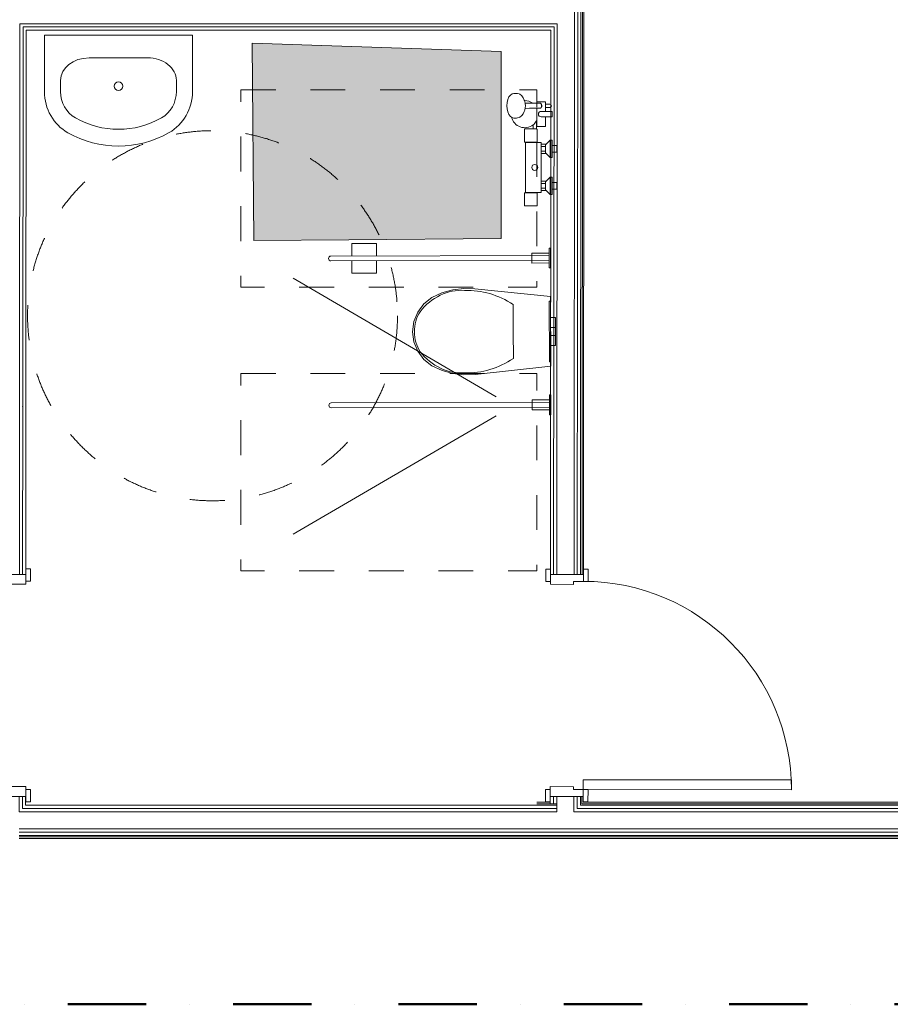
# Model space of a CAD drawing. Header units: millimetres. Extents: x -30280 to 19093, y -17757 to 4746.
# Tile 13 of 33: x -3841 to -311, y -17757 to -13766. Entities that reach past the tile are written whole.
import ezdxf

# ---------------------------------------------------------------- set-up
doc = ezdxf.new("R2010")
doc.units = ezdxf.units.MM
doc.header["$MEASUREMENT"] = 0
for name, pattern in [('Punto & Rayas', [670.277762, 317.5, -176.388889, 0, -176.388874]), ('Rayas Pequeñas', [282.222222, 141.111111, -141.111111]), ('Rayas_2', [282.222222, 141.111111, -141.111111])]:
    doc.linetypes.add(name, pattern=pattern)
for name, color, linetype, lineweight, true_color in [('01_2D_Ambit_Pluma_Nº__242', 7, 'Continuous', 50, 0xfb0013), ('Nuevo_08_E_Envans secs_Pluma_Nº__78', 7, 'Continuous', 5, 0x00bb5e), ('Nuevo_Puertas Archicad_Pluma_Nº__3', 7, 'Continuous', 5, 0xa4a4a4)]:
    doc.layers.add(name, color=color, linetype=linetype, lineweight=lineweight, true_color=true_color)
for name, color, linetype, lineweight in [('Nuevo_01 2D_Mobiliari_Pluma_Nº__101', 252, 'Continuous', 5), ('Nuevo_01 Sanitaris_Pluma_Nº__1', 7, 'Continuous', 5), ('Nuevo_01 Sanitaris_Pluma_Nº__75', 7, 'Continuous', 5), ('Nuevo_01_2D Trames_Pluma_Nº__1', 7, 'Continuous', 5), ('Nuevo_01_2D Trames_Pluma_Nº__19', 255, 'Continuous', 9), ('Nuevo_08_E_Envans secs_Pluma_Nº__25', 5, 'Continuous', 5), ('Nuevo_Puertas Archicad_Pluma_Nº__1', 7, 'Continuous', 5)]:
    doc.layers.add(name, color=color, linetype=linetype, lineweight=lineweight)
for name, color, linetype in [('Nuevo_01 Sanitaris', 7, 'Continuous'), ('Nuevo_08_E_Envans secs', 7, 'Continuous'), ('Nuevo_Puertas Archicad', 7, 'Continuous')]:
    doc.layers.add(name, color=color, linetype=linetype)
doc.linetypes.add('Sketch', pattern='A,0,[1,A.11 Planta 1. Tipologia envans1.Shx,S=15.873016,R=0,X=0,Y=4.996e-16],-2000,0', length=2000)

# ---------------------------------------------------------------- blocks, each defined once
blk = doc.blocks.new('Puerta 27_6')
at = {"layer": 'Nuevo_Puertas Archicad_Pluma_Nº__1', "color": 7, "linetype": 'Continuous', "lineweight": 5}
for p, q in [((382, 0), (382, 844)), ((382, 844), (422, 844)), ((422, 844), (422, 0)), ((-472, 0), (-472, 19)), ((-472, 19), (-422, 19)), ((-422, 0), (-472, 0)), ((-450, 0), (-472, 0)), ((-450, 0), (-472, 0)), ((-422, 0), (-450, 0)), ((-450, 0), (-450, -134)), ((-450, 0), (-450, -6)), ((-450, 0), (-450, -6)), ((-422, 19), (-422, 0)), ((-422, -40), (-422, 0)), ((422, 0), (382, 0)), ((422, 19), (472, 19)), ((422, 0), (422, 19)), ((472, 0), (422, 0)), ((450, 0), (422, 0)), ((422, 0), (422, -40)), ((450, -134), (450, 0)), ((450, 0), (450, -6)), ((450, 0), (450, -6)), ((450, 0), (472, 0)), ((450, 0), (472, 0)), ((472, 19), (472, 0)), ((-450, -6), (-450, -12)), ((-450, -6), (-450, -12)), ((-450, -12), (-450, -25)), ((-450, -12), (-450, -25)), ((-450, -25), (-450, -38)), ((-450, -25), (-450, -38)), ((-450, -38), (-450, -108)), ((-450, -38), (-450, -108)), ((450, -6), (450, -12)), ((450, -6), (450, -12)), ((450, -12), (450, -25)), ((450, -12), (450, -25)), ((450, -25), (450, -38)), ((450, -25), (450, -38)), ((450, -38), (450, -108)), ((450, -38), (450, -108)), ((-410, -40), (-422, -40)), ((-410, -134), (-410, -40)), ((422, -40), (410, -40)), ((410, -40), (410, -134)), ((-450, -108), (-450, -121)), ((-450, -108), (-450, -121)), ((450, -108), (450, -121)), ((450, -108), (450, -121)), ((-472, -153), (-472, -134)), ((-472, -134), (-422, -134)), ((-450, -134), (-472, -134)), ((-450, -134), (-472, -134)), ((-422, -153), (-472, -153)), ((-450, -121), (-450, -134)), ((-450, -121), (-450, -134)), ((-450, -134), (-410, -134)), ((-422, -134), (-422, -153)), ((410, -134), (450, -134)), ((422, -134), (472, -134)), ((422, -153), (422, -134)), ((472, -153), (422, -153)), ((450, -121), (450, -134)), ((450, -121), (450, -134)), ((450, -134), (472, -134)), ((450, -134), (472, -134)), ((472, -134), (472, -153))]:
    blk.add_line(p, q, dxfattribs=at)
at = {"layer": 'Nuevo_Puertas Archicad_Pluma_Nº__3', "color": 253, "linetype": 'Continuous', "lineweight": 5, "true_color": 0xa4a4a4}
blk.add_arc((422, 0), 844, 90, 180, dxfattribs=at)
blk = doc.blocks.new('Muro_61_1', base_point=(-1689.4, -17084))
at = {"layer": 'Nuevo_08_E_Envans secs_Pluma_Nº__78', "color": 112, "linetype": 'Continuous', "lineweight": 5, "true_color": 0x00bb5e}
for p, q in [((-1564.9, -13686.6), (-1577.9, -13686.6)), ((-1558.9, -13680.6), (-1564.9, -13680.6)), ((-1564.9, -13699.6), (-1564.9, -13686.6)), ((-1560.6, -16014.6), (-1558.9, -13686.6)), ((-1558.9, -13686.6), (-1558.9, -13680.6)), ((-1590.9, -13712.6), (-1660.9, -13712.6)), ((-1591, -13782.6), (-1590.9, -13712.6)), ((-1579.6, -16014.6), (-1577.9, -13712.6)), ((-1577.9, -13712.6), (-1577.9, -13699.6)), ((-1566.6, -16014.6), (-1564.9, -13699.6)), ((-1661, -13782.6), (-1674, -13782.6)), ((-1674, -13808.6), (-1674, -13795.6)), ((-1662.6, -16014.5), (-1661, -13795.6)), ((-1661, -13795.6), (-1661, -13782.6)), ((-1592.6, -16014.6), (-1591, -13782.6)), ((-1675.6, -16014.5), (-1674, -13808.6)), ((-1688.6, -16014.5), (-1688.6, -15992.5)), ((-1554.6, -16014.6), (-1554.6, -15992.6)), ((-1675.6, -16014.5), (-1688.6, -16014.5)), ((-1662.6, -16014.5), (-1675.6, -16014.5)), ((-1592.6, -16014.6), (-1662.6, -16014.5)), ((-1579.6, -16014.6), (-1592.6, -16014.6)), ((-1566.6, -16014.6), (-1579.6, -16014.6)), ((-1560.6, -16014.6), (-1566.6, -16014.6)), ((-1554.6, -16014.6), (-1560.6, -16014.6)), ((-1689.3, -16914.5), (-1689.3, -16936.5)), ((-1676.3, -16914.5), (-1689.3, -16914.5)), ((-1676.3, -16938), (-1676.3, -16914.5)), ((-1663.3, -16914.5), (-1676.3, -16914.5)), ((-1663.3, -16938), (-1663.3, -16914.5)), ((-1593.3, -16914.6), (-1663.3, -16914.5)), ((-1593.3, -16938), (-1593.3, -16914.6)), ((-1580.3, -16914.6), (-1593.3, -16914.6)), ((-1580.3, -16938), (-1580.3, -16914.6)), ((-1567.3, -16914.6), (-1580.3, -16914.6)), ((-1567.3, -16938), (-1567.3, -16914.6)), ((-1561.3, -16914.6), (-1567.3, -16914.6)), ((-1561.3, -16938), (-1561.3, -16914.6)), ((-1555.3, -16914.6), (-1561.3, -16914.6)), ((-1555.3, -16914.6), (-1555.3, -16936.6)), ((-1689.3, -16938), (-1689.3, -16944)), ((-1689.3, -16944), (-1676.3, -16944)), ((-1676.3, -16938), (-1676.3, -16944)), ((-1676.3, -16944), (-1663.3, -16944)), ((-1663.3, -16938), (-1663.3, -16944)), ((-1663.3, -16944), (-1663.3, -16950)), ((-1663.3, -16950), (-1663.3, -16963)), ((-1593.3, -16944), (-1593.3, -16938)), ((-1593.3, -16950), (-1593.3, -16944)), ((-1593.3, -16963), (-1593.3, -16950)), ((-1580.3, -16944), (-1580.3, -16938)), ((-1580.3, -16950), (-1580.3, -16944)), ((-1580.3, -16963), (-1580.3, -16950)), ((-1567.3, -16944), (-1567.3, -16938)), ((-1567.3, -16950), (-1567.3, -16944)), ((-1561.3, -16944), (-1561.3, -16938)), ((-1663.3, -16963), (-1663.3, -16976)), ((-1593.3, -16976), (-1593.3, -16963))]:
    blk.add_line(p, q, dxfattribs=at)
at = {"layer": 'Nuevo_08_E_Envans secs_Pluma_Nº__78', "color": 112, "linetype": 'Continuous', "lineweight": 5, "true_color": 0x00bb5e, "flags": 128}
for points in [[(-1552.9, -13674.6), (-1558.9, -13674.6)], [(-1554.6, -16014.6), (-1552.9, -13674.6)], [(-1687, -13808.6), (-1688.6, -16014.5)], [(-1689.3, -16914.5), (-1689.3, -16938)], [(-1555.3, -16938), (-1555.3, -16914.6)]]:
    blk.add_lwpolyline(points, dxfattribs=at)
at = {"layer": 'Nuevo_Puertas Archicad', "color": 253, "linetype": 'Continuous', "lineweight": 5, "true_color": 0xa4a4a6, "zscale": 1000, "rotation": 269.9576557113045}
blk.add_blockref('Puerta 27_6', (-1555, -16464.6), dxfattribs=at)
blk = doc.blocks.new('Muro_62_1', base_point=(-3815.2, -15319.9))
at = {"layer": 'Nuevo_08_E_Envans secs_Pluma_Nº__78', "color": 112, "linetype": 'Continuous', "lineweight": 5, "true_color": 0x00bb5e}
for p, q in [((-3828.2, -15332.8), (-3828.2, -15319.8)), ((-3828.2, -15333), (-3828.4, -15333))]:
    blk.add_line(p, q, dxfattribs=at)
at = {"layer": 'Nuevo_08_E_Envans secs_Pluma_Nº__78', "color": 112, "linetype": 'Continuous', "lineweight": 5, "true_color": 0x00bb5e, "flags": 128}
blk.add_lwpolyline([(-3815.2, -15319.9), (-3815.2, -15332.9)], dxfattribs=at)
at = {"layer": 'Nuevo_08_E_Envans secs_Pluma_Nº__78', "color": 112, "linetype": 'Continuous', "lineweight": 5, "true_color": 0x00bb5e}
blk.add_point((-3828.2, -15332.8), dxfattribs=at)
blk = doc.blocks.new('Puerta 27_8')
at = {"layer": 'Nuevo_Puertas Archicad_Pluma_Nº__1', "color": 7, "linetype": 'Continuous', "lineweight": 5}
for p, q in [((382, 0), (382, 844)), ((382, 844), (422, 844)), ((422, 844), (422, 0)), ((-472, 0), (-472, 19)), ((-472, 19), (-422, 19)), ((-422, 0), (-472, 0)), ((-450, 0), (-472, 0)), ((-450, 0), (-472, 0)), ((-422, 0), (-450, 0)), ((-450, 0), (-450, -134)), ((-450, 0), (-450, -6)), ((-450, 0), (-450, -6)), ((-422, 19), (-422, 0)), ((-422, -40), (-422, 0)), ((422, 0), (382, 0)), ((422, 19), (472, 19)), ((422, 0), (422, 19)), ((472, 0), (422, 0)), ((450, 0), (422, 0)), ((422, 0), (422, -40)), ((450, -134), (450, 0)), ((450, 0), (450, -6)), ((450, 0), (450, -6)), ((450, 0), (472, 0)), ((450, 0), (472, 0)), ((472, 19), (472, 0)), ((-450, -6), (-450, -12)), ((-450, -6), (-450, -12)), ((-450, -12), (-450, -25)), ((-450, -12), (-450, -25)), ((-450, -25), (-450, -38)), ((-450, -25), (-450, -38)), ((-450, -38), (-450, -108)), ((-450, -38), (-450, -108)), ((450, -6), (450, -12)), ((450, -6), (450, -12)), ((450, -12), (450, -25)), ((450, -12), (450, -25)), ((450, -25), (450, -38)), ((450, -25), (450, -38)), ((450, -38), (450, -108)), ((450, -38), (450, -108)), ((-410, -40), (-422, -40)), ((-410, -134), (-410, -40)), ((422, -40), (410, -40)), ((410, -40), (410, -134)), ((-450, -108), (-450, -121)), ((-450, -108), (-450, -121)), ((450, -108), (450, -121)), ((450, -108), (450, -121)), ((-472, -153), (-472, -134)), ((-472, -134), (-422, -134)), ((-450, -134), (-472, -134)), ((-450, -134), (-472, -134)), ((-422, -153), (-472, -153)), ((-450, -121), (-450, -134)), ((-450, -121), (-450, -134)), ((-450, -134), (-410, -134)), ((-422, -134), (-422, -153)), ((410, -134), (450, -134)), ((422, -134), (472, -134)), ((422, -153), (422, -134)), ((472, -153), (422, -153)), ((450, -121), (450, -134)), ((450, -121), (450, -134)), ((450, -134), (472, -134)), ((450, -134), (472, -134)), ((472, -134), (472, -153))]:
    blk.add_line(p, q, dxfattribs=at)
at = {"layer": 'Nuevo_Puertas Archicad_Pluma_Nº__3', "color": 253, "linetype": 'Continuous', "lineweight": 5, "true_color": 0xa4a4a4}
blk.add_arc((422, 0), 844, 90, 180, dxfattribs=at)
blk = doc.blocks.new('Muro_75_1', base_point=(-3816.5, -17084))
at = {"layer": 'Nuevo_08_E_Envans secs_Pluma_Nº__78', "color": 112, "linetype": 'Continuous', "lineweight": 5, "true_color": 0x00bb5e}
for p, q in [((-3841.3, -15415.9), (-3841.2, -15346)), ((-3828.2, -15333), (-3828.7, -16014.1)), ((-3937.3, -15447.6), (-3937.3, -15441.6)), ((-3924.3, -15428.6), (-3924.7, -16014.1)), ((-3911.3, -15428.7), (-3911.7, -16014.1)), ((-3911.3, -15428.7), (-3911.3, -15415.7)), ((-3841.3, -15415.9), (-3841.7, -16014.1)), ((-3943.3, -15453.5), (-3943.7, -16014)), ((-3943.3, -15453.5), (-3943.3, -15447.5)), ((-3937.3, -15447.6), (-3937.7, -16014.1)), ((-3949.7, -16014), (-3949.7, -15992)), ((-3815.7, -16014.1), (-3815.7, -15992.1)), ((-3949.7, -16014), (-3943.7, -16014)), ((-3943.7, -16014), (-3937.7, -16014.1)), ((-3937.7, -16014.1), (-3924.7, -16014.1)), ((-3924.7, -16014.1), (-3911.7, -16014.1)), ((-3911.7, -16014.1), (-3841.7, -16014.1)), ((-3841.7, -16014.1), (-3828.7, -16014.1)), ((-3828.7, -16014.1), (-3815.7, -16014.1)), ((-3950.4, -16914), (-3950.4, -16936)), ((-3950.4, -16914), (-3944.4, -16914)), ((-3944.4, -16914), (-3944.4, -16950)), ((-3944.4, -16914), (-3938.4, -16914.1)), ((-3938.4, -16914.1), (-3938.4, -16950)), ((-3938.4, -16914.1), (-3925.4, -16914.1)), ((-3925.4, -16914.1), (-3925.4, -16950)), ((-3925.4, -16914.1), (-3912.4, -16914.1)), ((-3912.4, -16914.1), (-3912.4, -16950)), ((-3912.4, -16914.1), (-3842.4, -16914.1)), ((-3842.4, -16914.1), (-3842.4, -16950)), ((-3842.4, -16914.1), (-3829.4, -16914.1)), ((-3829.4, -16914.1), (-3829.4, -16950)), ((-3829.4, -16914.1), (-3816.4, -16914.1)), ((-3816.4, -16914.1), (-3816.4, -16936.1)), ((-3829.4, -16963), (-3829.4, -16950))]:
    blk.add_line(p, q, dxfattribs=at)
at = {"layer": 'Nuevo_08_E_Envans secs_Pluma_Nº__78', "color": 112, "linetype": 'Continuous', "lineweight": 5, "true_color": 0x00bb5e, "flags": 128}
for points in [[(-3815.7, -16014.1), (-3815.2, -15332.9)], [(-3949.3, -15453.5), (-3949.7, -16014)], [(-3950.4, -16914), (-3950.4, -16950)], [(-3816.4, -16950), (-3816.4, -16914.1)], [(-3950.4, -16950), (-3944.4, -16950)]]:
    blk.add_lwpolyline(points, dxfattribs=at)
at = {"layer": 'Nuevo_Puertas Archicad', "color": 253, "linetype": 'Continuous', "lineweight": 5, "true_color": 0xa4a4a6, "xscale": -1, "zscale": 1000, "rotation": 89.95765571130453}
blk.add_blockref('Puerta 27_8', (-3950, -16464), dxfattribs=at)
blk = doc.blocks.new('Muro_76_1', base_point=(-1687, -13808.6))
at = {"layer": 'Nuevo_08_E_Envans secs_Pluma_Nº__78', "color": 112, "linetype": 'Continuous', "lineweight": 5, "true_color": 0x00bb5e}
for p, q in [((-3827.1, -13782.6), (-3840.1, -13782.6)), ((-3840.1, -13795.6), (-3840.1, -13782.6)), ((-1674, -13782.6), (-3827.1, -13782.6)), ((-3814.1, -13795.6), (-3827.1, -13795.6)), ((-3827.1, -13808.6), (-3827.1, -13795.6)), ((-1687, -13795.6), (-3814.1, -13795.6)), ((-1674, -13795.6), (-1687, -13795.6)), ((-1661, -13782.6), (-1674, -13782.6))]:
    blk.add_line(p, q, dxfattribs=at)
at = {"layer": 'Nuevo_08_E_Envans secs_Pluma_Nº__78', "color": 112, "linetype": 'Continuous', "lineweight": 5, "true_color": 0x00bb5e, "flags": 128}
blk.add_lwpolyline([(-3814.1, -13808.6), (-1687, -13808.6)], dxfattribs=at)
blk = doc.blocks.new('Muro_122_1', base_point=(-3937.2, -15319.6))
at = {"layer": 'Nuevo_08_E_Envans secs_Pluma_Nº__78', "color": 112, "linetype": 'Continuous', "lineweight": 5, "true_color": 0x00bb5e}
for p, q in [((-3923.1, -13795.6), (-3923.1, -13808.6)), ((-3910.1, -13782.6), (-3910.1, -13795.6)), ((-3910.1, -13795.6), (-3910.1, -13808.6)), ((-3840.1, -13795.6), (-3840.1, -13782.6)), ((-3840.1, -13808.6), (-3840.1, -13795.6)), ((-3827.1, -13808.6), (-3827.1, -13795.6)), ((-3924.2, -15319.6), (-3923.1, -13808.6)), ((-3911.2, -15319.6), (-3910.1, -13808.6)), ((-3841.2, -15319.8), (-3840.1, -13808.6)), ((-3828.2, -15319.8), (-3827.1, -13808.6)), ((-3924.2, -15319.6), (-3924.2, -15332.6)), ((-3911.2, -15319.6), (-3911.2, -15332.6)), ((-3841.2, -15332.8), (-3841.2, -15319.8)), ((-3828.2, -15332.8), (-3828.2, -15319.8)), ((-3911.2, -15332.6), (-3911.2, -15345.6)), ((-3841.2, -15345.8), (-3841.2, -15332.8))]:
    blk.add_line(p, q, dxfattribs=at)
at = {"layer": 'Nuevo_08_E_Envans secs_Pluma_Nº__78', "color": 112, "linetype": 'Continuous', "lineweight": 5, "true_color": 0x00bb5e, "flags": 128}
for points in [[(-3936.1, -13808.6), (-3937.2, -15319.6)], [(-3815.2, -15319.9), (-3814.1, -13808.6)]]:
    blk.add_lwpolyline(points, dxfattribs=at)
blk = doc.blocks.new('Muro_123_1', base_point=(-3842.4, -17084))
at = {"layer": 'Nuevo_08_E_Envans secs_Pluma_Nº__78', "color": 112, "linetype": 'Continuous', "lineweight": 5, "true_color": 0x00bb5e}
for p, q in [((-3829.4, -16963), (-3829.4, -16950)), ((-3842.4, -16976), (-3829.4, -16976)), ((-3829.4, -16963), (-3816.4, -16963)), ((-3829.4, -16976), (-1743.2, -16976)), ((-3816.4, -16963), (-1743.2, -16963)), ((-3842.4, -17046), (-1743.2, -17046)), ((-3842.4, -17059), (-1743.2, -17059)), ((-3842.4, -17072), (-1743.2, -17072)), ((-3842.4, -17078), (-1743.2, -17078))]:
    blk.add_line(p, q, dxfattribs=at)
at = {"layer": 'Nuevo_08_E_Envans secs_Pluma_Nº__78', "color": 112, "linetype": 'Continuous', "lineweight": 5, "true_color": 0x00bb5e, "flags": 128}
for points in [[(-3842.4, -16963), (-3842.4, -16950)], [(-1743.2, -16950), (-3816.4, -16950)], [(-3842.4, -16976), (-3842.4, -16963)], [(-3842.4, -17084), (-1743.2, -17084)]]:
    blk.add_lwpolyline(points, dxfattribs=at)
blk = doc.blocks.new('Muro_124_1', base_point=(-1743.3, -17084))
at = {"layer": 'Nuevo_08_E_Envans secs_Pluma_Nº__25', "color": 5, "linetype": 'Continuous', "lineweight": 5}
for p, q in [((369.9, -16938), (369.9, -16944)), ((375.9, -16944), (375.9, -16950)), ((388.9, -16950), (388.9, -16963)), ((388.9, -16963), (388.9, -16976))]:
    blk.add_line(p, q, dxfattribs=at)
at = {"layer": 'Nuevo_08_E_Envans secs_Pluma_Nº__78', "color": 112, "linetype": 'Continuous', "lineweight": 5, "true_color": 0x00bb5e}
for p, q in [((-1743.3, -16944), (-1689.3, -16944)), ((-1743.3, -16950), (-1663.3, -16950)), ((-1689.3, -16938), (-1689.3, -16944)), ((-1689.3, -16944), (-1676.3, -16944)), ((-1676.3, -16944), (-1663.3, -16944)), ((-1663.3, -16944), (-1663.3, -16950)), ((-1663.3, -16950), (-1663.3, -16963)), ((-1580.3, -16963), (-1580.3, -16950)), ((-1567.3, -16950), (-1567.3, -16944)), ((-1567.3, -16950), (-1561.3, -16950)), ((-1561.3, -16944), (-1561.3, -16938)), ((-1561.3, -16944), (-1555.3, -16944)), ((-1561.3, -16950), (369.9, -16950)), ((-1555.3, -16944), (363.9, -16944)), ((363.9, -16944), (369.9, -16944)), ((369.9, -16950), (375.9, -16950)), ((-1743.3, -16963), (-1663.3, -16963)), ((-1743.3, -16976), (-1663.3, -16976)), ((-1663.3, -16963), (-1663.3, -16976)), ((-1593.3, -16976), (-1593.3, -16963)), ((-1593.3, -16976), (-1580.3, -16976)), ((-1580.3, -16963), (-1567.3, -16963)), ((-1580.3, -16976), (388.9, -16976)), ((-1567.3, -16963), (375.9, -16963)), ((375.9, -16963), (388.9, -16963)), ((-1743.3, -17046), (-1663.4, -17046)), ((-1743.3, -17059), (428.9, -17059)), ((-1743.3, -17072), (428.9, -17072)), ((-1743.3, -17078), (428.9, -17078)), ((-1663.4, -17046), (-1593.4, -17046)), ((-1593.4, -17046), (388.9, -17046)), ((388.9, -17046), (428.9, -17046))]:
    blk.add_line(p, q, dxfattribs=at)
at = {"layer": 'Nuevo_08_E_Envans secs_Pluma_Nº__78', "color": 112, "linetype": 'Continuous', "lineweight": 5, "true_color": 0x00bb5e, "flags": 128}
for points in [[(-1689.3, -16938), (-1743.3, -16938)], [(363.9, -16938), (-1555.3, -16938)], [(-1743.3, -17084), (428.9, -17084)]]:
    blk.add_lwpolyline(points, dxfattribs=at)
blk = doc.blocks.new('WC Discapacitados 27')
at = {"layer": 'Nuevo_01 Sanitaris_Pluma_Nº__1', "color": 7, "linetype": 'Continuous', "lineweight": 5}
for p, q in [((-57, 20), (-40.3, 20)), ((-57, 0), (-57, 20)), ((-40.3, 20), (-16, 20)), ((-16, 20), (-11.3, 20)), ((-16, 0), (-16, 20)), ((-11.3, 20), (0, 20)), ((0, 20), (11.3, 20)), ((0, 0), (11.3, 0)), ((11.3, 20), (16, 20)), ((11.3, 0), (16, 0)), ((16, 0), (16, 20)), ((16, 20), (40.3, 20)), ((16, 0), (40.3, 0)), ((40.3, 20), (57, 20)), ((40.3, 0), (57, 0)), ((57, 0), (57, 20)), ((-57, 0), (-40.3, 0)), ((-40.3, 0), (-16, 0)), ((-16, 0), (-11.3, 0)), ((-11.3, 0), (0, 0)), ((0, -151.4), (-108.9, -151.4)), ((108.9, -151.4), (0, -151.4)), ((-307.5, -705), (-357.5, -705)), ((-357.5, -705), (-357.5, -805)), ((-237.5, -705), (-287.5, -705)), ((-237.5, -805), (-237.5, -705)), ((-357.5, -805), (-307.5, -805)), ((-287.5, -805), (-237.5, -805))]:
    blk.add_line(p, q, dxfattribs=at)
at = {"layer": 'Nuevo_01 Sanitaris_Pluma_Nº__1', "color": 7, "linetype": 'Continuous', "lineweight": 5, "flags": 128}
for points in [[(-337.5, -5), (-257.5, -5), (-257.5, 0), (-337.5, 0)], [(-169.4, -396.7), (-157, -440.3), (-138, -481.3), (-112.4, -513.9), (-79.4, -538.8), (-41, -554.6), (0, -560), (41, -554.6), (79.4, -538.8), (112.4, -513.9), (138, -481.3), (157, -440.3), (169.4, -396.7), (174.9, -351.8), (173.3, -306.6), (141, 0), (-141, 0), (-173.3, -306.6), (-174.9, -351.8)], [(123, 0), (-123, 0), (-123, -5), (123, -5)], [(257.5, -5), (337.5, -5), (337.5, 0), (257.5, 0)], [(-317.5, -5), (-317.5, -75), (-277.5, -75), (-277.5, -5)], [(277.5, -5), (277.5, -75), (317.5, -75), (317.5, -5)]]:
    blk.add_lwpolyline(points, close=True, dxfattribs=at)
for points in [[(-307.5, -5), (-287.5, -5), (-287.5, -890, -1), (-307.5, -890)], [(287.5, -5), (307.5, -5), (307.5, -890, -1), (287.5, -890)]]:
    blk.add_lwpolyline(points, format="xyb", close=True, dxfattribs=at)
at = {"layer": 'Nuevo_01 Sanitaris_Pluma_Nº__1', "color": 7, "linetype": 'Continuous', "lineweight": 5}
for centre, major_axis, start_param, end_param in [((258.1, -339.4), (425.3, 0), 2.612188, 3.165208), ((-258.1, -339.4), (425.3, 0), 6.259567, 6.812588), ((89.5, -360.8), (256.9, 0), 3.085861, 3.98645), ((-89.5, -360.8), (256.9, 0), 5.438324, 6.338913), ((0.8, -431.2), (138.5, 0), 4.079884, 4.706528), ((-0.8, -431.2), (138.5, 0), 4.71825, 5.344894)]:
    blk.add_ellipse(centre, major_axis=major_axis, ratio=0.875546, start_param=start_param, end_param=end_param, dxfattribs=at)
blk = doc.blocks.new('Lavabo 02 10')
at = {"layer": 'Nuevo_01 Sanitaris_Pluma_Nº__75', "color": 7, "linetype": 'Continuous', "lineweight": 5}
for p, q in [((-300, 0), (-300, -229.1)), ((300, 0), (-300, 0)), ((300, 0), (300, -229.1)), ((-118.8, -92.3), (-118.8, -92.3)), ((118.8, -92.3), (-118.8, -92.3)), ((-234.8, -183.3), (-234.8, -229.1)), ((234.8, -183.3), (234.8, -229.1))]:
    blk.add_line(p, q, dxfattribs=at)
blk.add_circle((0, -207.1), 17.5, dxfattribs=at)
for centre, major_axis, ratio, start_param, end_param in [((-118.8, -183.3), (116, 0), 0.784675, 1.570796, 3.141593), ((118.8, -183.3), (116, 0), 0.784675, 0, 1.570796), ((-118.9, -229.1), (0, 189.4), 0.956522, 1.570796, 2.644618), ((-118.9, -229.1), (0, 121.2), 0.956522, 1.570796, 2.644618), ((118.9, -229.1), (0, 121.2), 0.956522, 3.638567, 4.712389), ((118.9, -229.1), (0, 189.4), 0.956522, 3.638567, 4.712389), ((0, 0), (0, 381.8), 0.956522, 2.644618, 3.638567), ((0, 0), (0, 450), 0.956522, 2.644618, 3.638567)]:
    blk.add_ellipse(centre, major_axis=major_axis, ratio=ratio, start_param=start_param, end_param=end_param, dxfattribs=at)
blk = doc.blocks.new('Kit Ducha 27')
at = {"layer": 'Nuevo_01 Sanitaris_Pluma_Nº__75', "color": 7, "linetype": 'Continuous', "lineweight": 5}
for p, q in [((-110, -7), (-40, -7)), ((-91, -27), (-59, -27)), ((-84.5, -27), (-84.5, -44)), ((-65.5, -27), (-65.5, -44)), ((40, -7), (110, -7)), ((59, -27), (91, -27)), ((65.5, -27), (65.5, -44)), ((84.5, -27), (84.5, -44)), ((205, -26), (205, -44)), ((227, -44), (227, -26)), ((227, -44), (227, -26)), ((243.5, -26), (256.5, -26)), ((-103, -61), (-103, -107)), ((-101, -107), (-101, -61)), ((-94, -44), (-56, -44)), ((56, -44), (94, -44)), ((101, -61), (101, -107.2)), ((103, -107), (103, -61)), ((156, -76.5), (156, -63.5)), ((190, -62), (239.8, -62)), ((239.5, -91.1), (240, -48.8)), ((240, -48.8), (240.2, -47.2)), ((240.2, -47.2), (240.9, -45.7)), ((240.9, -45.7), (242.1, -44.3)), ((242.1, -44.3), (243.5, -43.3)), ((243.5, -43.3), (245, -42.8)), ((247.4, -41.6), (245, -42.8)), ((245, -42.8), (245.2, -42.7)), ((245, -42.8), (245, -42.8)), ((245.2, -42.7), (247, -42.5)), ((247, -42.5), (253, -42.5)), ((250, -41.2), (247.4, -41.6)), ((252.6, -41.6), (250, -41.2)), ((255, -42.8), (252.6, -41.6)), ((253, -42.5), (254.8, -42.7)), ((254.8, -42.7), (255, -42.8)), ((255, -42.8), (255, -42.8)), ((255, -42.8), (256.5, -43.3)), ((256.5, -43.3), (257.9, -44.3)), ((257.9, -44.3), (259.1, -45.7)), ((259.1, -45.7), (259.8, -47.2)), ((259.8, -47.2), (260, -48.8)), ((260.5, -91.1), (260, -48.8)), ((217.8, -116.4), (210.5, -121.8)), ((227.2, -112.2), (217.8, -116.4)), ((232.4, -110.8), (227.2, -112.2)), ((240.9, -108.8), (232.4, -110.8)), ((239, -109.3), (239.5, -91.1)), ((250, -108.1), (240.9, -108.8)), ((259.1, -108.8), (250, -108.1)), ((267.6, -110.8), (259.1, -108.8)), ((261, -109.3), (260.5, -91.1)), ((267.6, -110.8), (271, -111.7)), ((200.5, -140.4), (200, -143.6)), ((200, -143.6), (200, -154.2)), ((200, -154.2), (201.7, -161.6)), ((202.2, -133), (200.5, -140.4)), ((203.6, -130.3), (202.2, -133)), ((208.4, -123.6), (203.6, -130.3)), ((210.5, -121.8), (208.4, -123.6)), ((201.7, -161.6), (203.4, -164))]:
    blk.add_line(p, q, dxfattribs=at)
at = {"layer": 'Nuevo_01 Sanitaris_Pluma_Nº__75', "color": 7, "linetype": 'Continuous', "lineweight": 5, "flags": 128}
blk.add_lwpolyline([(-156, -108.9, 0.414214), (-153, -111.9), (-103, -111.9), (-103, -107), (-101, -107), (-101, -107.2), (-101, -107.8), (-101, -108), (101, -108), (101, -107.8), (101, -107.2), (101, -107), (103, -107), (103, -111.9), (153, -111.9, 0.414214), (156, -108.9), (156, -76.5), (172.7, -76.5, 0.547975), (203.4, -164), (206.7, -168.5), (214.6, -174.5), (225, -179), (237.1, -181.9), (250, -182.9), (262.9, -181.9), (275, -179), (285.4, -174.5), (293.3, -168.5), (298.3, -161.6), (300, -154.2), (300, -143.6), (299.5, -140.4), (297.8, -133), (296.4, -130.3), (291.6, -123.6), (289.5, -121.8), (282.2, -116.4), (272.8, -112.2), (271, -111.7, 0.166188), (260.3, -77.9), (260.2, -62), (266, -62), (266, -26), (256.5, -26), (256.5, -9, 1), (243.5, -9), (243.5, -26), (227, -26), (227, 0), (205, 0), (205, -26), (166, -26), (166, -62), (190, -62, 0.013709), (187.3, -63.5), (156, -63.5), (156, -63.1, 0.414214), (153, -60.1), (103, -60.1), (103, -61), (101, -61), (101, -44), (94, -44), (94, -27), (91, -27), (110, -7), (110, 0), (40, 0), (40, -7), (59, -27), (56, -27), (56, -44), (-56, -44), (-56, -27), (-59, -27), (-40, -7), (-40, 0), (-110, 0), (-110, -7), (-91, -27), (-94, -27), (-94, -44), (-101, -44), (-101, -61), (-103, -61), (-103, -60.1), (-153, -60.1, 0.414214), (-156, -63.1)], format="xyb", close=True, dxfattribs=at)
for points in [[(-88.5, 0), (-61.5, 0), (-61.5, 20), (-88.5, 20)], [(61.5, 0), (88.5, 0), (88.5, 20), (61.5, 20)]]:
    blk.add_lwpolyline(points, close=True, dxfattribs=at)
at = {"layer": 'Nuevo_01 Sanitaris_Pluma_Nº__75', "color": 7, "linetype": 'Continuous', "lineweight": 5}
blk.add_circle((0, -70), 12, dxfattribs=at)
for centre, radius, start, end in [((216, -110.5), 55, 121.3994, 141.8869), ((216, -44), 11, 180, 0)]:
    blk.add_arc(centre, radius, start, end, dxfattribs=at)

msp = doc.modelspace()

# ---------------------------------------------------------------- hatches: boundary and pattern name
at = {"layer": 'Nuevo_01_2D Trames_Pluma_Nº__19', "linetype": 'Continuous', "lineweight": 0, "true_color": 0x7f7f7f}
msp.add_hatch(color=8, dxfattribs=at).paths.add_polyline_path([(-1887.9, -13895.5), (-2897.5, -13861.8), (-2891, -14661.7), (-2506, -14658.5), (-1887.9, -14653.5)])

# ---------------------------------------------------------------- linework, layer by layer
at = {"layer": '01_2D_Ambit_Pluma_Nº__242', "color": 1, "linetype": 'Punto & Rayas', "lineweight": 50, "true_color": 0xfb0013, "flags": 128}
msp.add_lwpolyline([(-28416.6, -2249.6), (-28416.6, 4745.9), (7590.1, 4745.9), (7590.1, -1864.5), (6642.9, -1864.5), (6642.9, -11392.7), (6642.9, -17756.6), (-18985.9, -17756.6), (-18985.9, -11834.9), (-2447.9, -11834.9), (-2447.9, -2249.6)], close=True, dxfattribs=at)
at = {"layer": 'Nuevo_01 2D_Mobiliari_Pluma_Nº__101', "color": 252, "linetype": 'Continuous', "lineweight": 5}
for p, q in [((-2732.2, -14814.2), (-1909.2, -15294)), ((-2732.2, -15851.8), (-1909.2, -15372))]:
    msp.add_line(p, q, dxfattribs=at)
at = {"layer": 'Nuevo_01 2D_Mobiliari_Pluma_Nº__101', "color": 252, "linetype": 'Rayas Pequeñas', "lineweight": 5}
msp.add_circle((-3058.7, -14966), 750, dxfattribs=at)
at = {"layer": 'Nuevo_01_2D Trames_Pluma_Nº__1', "color": 7, "linetype": 'Sketch', "lineweight": 5, "flags": 128}
msp.add_lwpolyline([(-1887.9, -13895.5), (-2897.5, -13861.8), (-2891, -14661.7), (-2506, -14658.5), (-1887.9, -14653.5)], close=True, dxfattribs=at)
at = {"layer": 'Nuevo_01_2D Trames_Pluma_Nº__1', "color": 7, "linetype": 'Rayas_2', "lineweight": 5, "flags": 128}
for points in [[(-2943.6, -14050.2), (-1743.6, -14050.2), (-1743.6, -14850.2), (-2943.6, -14850.2)], [(-2943.6, -15199.6), (-1743.6, -15199.6), (-1743.6, -15999.6), (-2943.6, -15999.6)]]:
    msp.add_lwpolyline(points, close=True, dxfattribs=at)

# ---------------------------------------------------------------- block references
at = {"layer": 'Nuevo_01 Sanitaris', "color": 253, "linetype": 'Continuous', "lineweight": 5, "true_color": 0xa4a4a6, "xscale": -1, "zscale": 1000, "rotation": 0.04234428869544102}
msp.add_blockref('Lavabo 02 10', (-3440.4, -13828.6), dxfattribs=at)
at = {"layer": 'Nuevo_01 Sanitaris', "color": 7, "linetype": 'Continuous', "lineweight": 5, "xscale": -1, "zscale": 1000, "rotation": 270}
msp.add_blockref('Kit Ducha 27', (-1682.3, -14364.9), dxfattribs=at)
at = {"layer": 'Nuevo_01 Sanitaris', "color": 7, "linetype": 'Continuous', "lineweight": 5, "zscale": 1000, "rotation": 270.1270328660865}
msp.add_blockref('WC Discapacitados 27', (-1687.9, -15029.6), dxfattribs=at)
at = {"layer": 'Nuevo_08_E_Envans secs', "color": 112, "lineweight": 5, "true_color": 0x00bb5e}
for name, p in [('Muro_76_1', (-1687, -13808.6)), ('Muro_61_1', (-1689.4, -17084)), ('Muro_122_1', (-3937.2, -15319.6)), ('Muro_62_1', (-3815.2, -15319.9)), ('Muro_75_1', (-3816.5, -17084)), ('Muro_123_1', (-3842.4, -17084)), ('Muro_124_1', (-1743.3, -17084))]:
    msp.add_blockref(name, p, dxfattribs=at)

doc.saveas('drawing.dxf')
